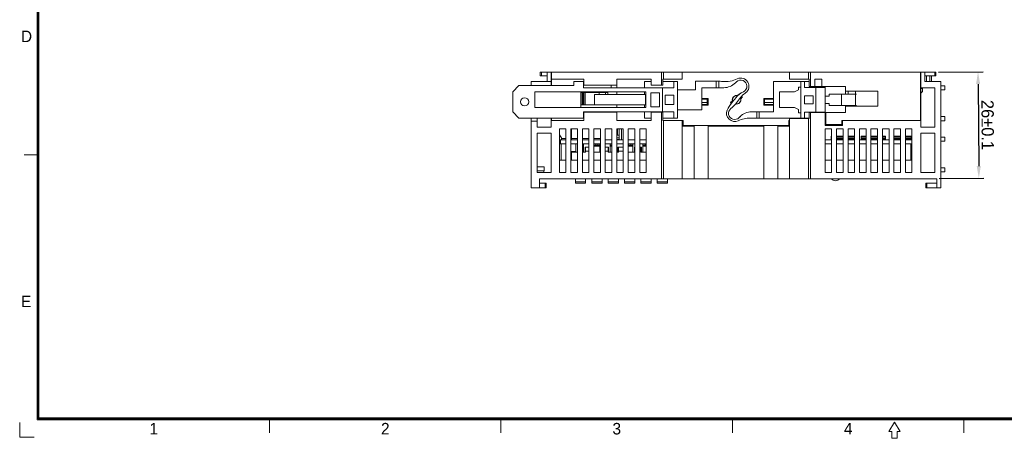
# Model space of a CAD drawing. Header units: inches. Extents: x 830 to 2908, y -1046 to 167.
# Tile 1 of 62: x 2481 to 2721, y -1046 to -944. Entities that reach past the tile are written whole.
import ezdxf
from ezdxf.enums import TextEntityAlignment as Align

# ---------------------------------------------------------------- set-up
doc = ezdxf.new("R2010")
doc.units = ezdxf.units.IN
doc.header["$LTSCALE"] = 23.1
doc.header["$MEASUREMENT"] = 0
doc.header["$PDSIZE"] = -5
doc.layers.get('0').update_dxf_attribs({"lineweight": 18})
doc.layers.get('Defpoints').update_dxf_attribs({"lineweight": 18})
for name, color, linetype, lineweight in [('1_12_1_1', 7, 'Continuous', 18), ('1_13_1_1', 7, 'Continuous', 18), ('1_14_1_1', 7, 'Continuous', 18), ('1_15_1_1', 7, 'Continuous', 18), ('1_27', 7, 'Continuous', 18), ('1_39', 7, 'Continuous', 18), ('1_41_1_1', 7, 'Continuous', 18), ('1_42_1_1', 7, 'Continuous', 18), ('1_43_1', 7, 'Continuous', 18), ('1_44_1_1', 7, 'Continuous', 18), ('1_50', 7, 'Continuous', 18), ('1_51', 7, 'Continuous', 18), ('1_52', 7, 'Continuous', 18), ('1_53', 7, 'Continuous', 18), ('1_54', 7, 'Continuous', 18), ('1_6', 7, 'Continuous', 18), ('细实线层', 7, 'Continuous', 18)]:
    doc.layers.add(name, color=color, linetype=linetype, lineweight=lineweight)
doc.styles.add('文字样式①', font='txt')
doc.styles.add('鸿蒙CAD', font='txt')
doc.dimstyles.new('标准样式（宋体）', dxfattribs={"dimtxt": 3, "dimasz": 3, "dimexe": 1.25, "dimexo": 0.625, "dimtad": 1, "dimtoh": 1, "dimdec": 8, "dimdsep": 46, "dimtxsty": '文字样式①', "dimcen": 0, "dimdle": 6, "dimadec": 0, "dimazin": 0, "dimtfac": 1, "dimtofl": 0, "dimtmove": 0, "dimatfit": 3, "dimfxl": 1, "dimtolj": 1, "dimarcsym": 0})

# ---------------------------------------------------------------- blocks, each defined once
blk = doc.blocks.new('*D20')
at = {"color": 0, "lineweight": -2, "transparency": 16777216}
for p, q in [((2705.26, -956.3), (2716.16, -956.22)), ((2714.93, -959.23), (2715.09, -979.23)), ((2705.46, -982.3), (2716.36, -982.22))]:
    blk.add_line(p, q, dxfattribs=at)
at = {"color": 0, "transparency": 16777216}
for points in [[(2715.43, -959.22), (2714.43, -959.23), (2714.91, -956.23)], [(2715.59, -979.22), (2714.59, -979.23), (2715.11, -982.23)]]:
    blk.add_solid(points, dxfattribs=at)
at = {"layer": 'Defpoints', "color": 0, "transparency": 16777216}
for p in [(2704.63, -956.31), (2704.83, -982.31), (2715.11, -982.23)]:
    blk.add_point(p, dxfattribs=at)
at = {"color": 0, "lineweight": 0, "transparency": 16777216, "insert": (2717.25, -969.21), "char_height": 3, "attachment_point": 5, "rotation": 270.4407, "style": '文字样式①'}
blk.add_mtext('\\A1;26{\\H1x;%%p0.1}', dxfattribs=at)
blk = doc.blocks.new('A3板框塑料')
at = {"layer": '细实线层'}
for p, q in [((1624.91, 326.84), (1624.91, 617.7)), ((1625.14, 327.06), (1625.14, 617.47)), ((1625.37, 327.29), (1625.37, 617.25)), ((1625.14, 391.47), (1621.75, 391.47)), ((2043.24, 327.06), (1625.14, 327.06)), ((2043.01, 327.29), (1625.37, 327.29)), ((1681.64, 327.06), (1681.64, 323.67)), ((1738.14, 327.06), (1738.14, 323.67)), ((1794.64, 327.06), (1794.64, 323.67)), ((1851.14, 327.06), (1851.14, 323.67)), ((1620.67, 322.6), (1620.67, 326.13)), ((2043.47, 326.84), (1624.91, 326.84)), ((1834.19, 326.27), (1832.83, 324.01)), ((1835.55, 324.01), (1834.19, 326.27)), ((1620.67, 322.6), (1624.21, 322.6)), ((1832.83, 324.01), (1833.51, 324.01)), ((1833.51, 324.01), (1833.51, 322.32)), ((1833.51, 322.32), (1834.87, 322.32)), ((1834.87, 324.01), (1835.55, 324.01)), ((1834.87, 322.32), (1834.87, 324.01))]:
    blk.add_line(p, q, dxfattribs=at)
at = {"layer": '细实线层', "style": '鸿蒙CAD'}
for s, p in [('D', (1620.97, 418.93)), ('E', (1620.97, 354.3)), ('1', (1652.36, 323.25)), ('2', (1708.86, 323.25)), ('3', (1765.36, 323.25)), ('4', (1821.86, 323.25))]:
    blk.add_text(s, height=2.82, dxfattribs=at).set_placement(p)
for tag, p in [('V1.0', (1626.88, 598.3)), ('XXXN', (1916.34, 330.82)), ('XXXN', (1933.47, 331.14)), ('XXXX', (1949.37, 331.32)), ('XXXX', (1966.38, 331.4))]:
    blk.add_attdef(tag, p, '', height=2.5, dxfattribs=at)
for tag, height, p in [('XXXE', 2.5, (1935.45, 353.21)), ('XXXC', 2.5, (1968.48, 353.21)), ('XXXA', 2.5, (2019.23, 353.21)), ('XXXG', 2.5, (1892.96, 346.21)), ('XXXD', 2.5, (1968.48, 346.21)), ('XXXB', 2.5, (2019.23, 346.21)), ('XXXK', 2, (1909.22, 345.18)), ('mm', 2.5, (1935.45, 346.21)), ('XXXM', 2.5, (1896.34, 329.33))]:
    blk.add_attdef(tag, text='', height=height, dxfattribs=at).set_placement(p, align=Align.CENTER)
blk.add_attdef('XXXJ', text='', height=2.5, dxfattribs=at).set_placement((1898.52, 340.23), align=Align.MIDDLE_RIGHT)

msp = doc.modelspace()

# ---------------------------------------------------------------- linework, layer by layer
at = {"color": 7, "linetype": 'Continuous', "lineweight": 0}
for p, q in [((2608.03, -957.21), (2608.03, -956.31)), ((2608.03, -956.31), (2704.63, -956.31)), ((2608.33, -956.31), (2608.33, -957.21)), ((2609.73, -956.31), (2609.73, -957.21)), ((2610.73, -956.31), (2610.73, -958.61)), ((2610.83, -959.61), (2610.83, -956.31)), ((2637.63, -959.51), (2637.63, -956.31)), ((2638.13, -958.01), (2638.13, -956.31)), ((2642.73, -958.01), (2642.73, -956.31)), ((2668.93, -958.01), (2668.93, -956.31)), ((2673.53, -958.01), (2673.53, -956.31)), ((2674.03, -956.31), (2674.03, -959.81)), ((2700.83, -956.31), (2700.83, -968.11)), ((2700.93, -969.71), (2700.93, -956.31)), ((2701.93, -958.61), (2701.93, -956.31)), ((2704.34, -957.21), (2704.34, -956.31)), ((2704.63, -956.31), (2704.63, -957.21)), ((2605.83, -958.61), (2605.83, -959.61)), ((2605.83, -958.61), (2610.73, -958.61)), ((2608.03, -957.21), (2609.73, -957.21)), ((2609.73, -958.61), (2609.73, -957.21)), ((2610.73, -958.61), (2610.73, -959.61)), ((2610.83, -958.01), (2618.73, -958.01)), ((2616.23, -958.61), (2616.23, -959.61)), ((2618.73, -958.61), (2616.23, -958.61)), ((2618.63, -958.61), (2618.63, -960.11)), ((2618.73, -958.01), (2618.73, -959.51)), ((2626.73, -960.11), (2626.73, -958.01)), ((2626.73, -958.01), (2635.13, -958.01)), ((2633.53, -958.61), (2633.53, -960.11)), ((2635.13, -958.61), (2633.53, -958.61)), ((2635.13, -959.51), (2635.13, -958.01)), ((2637.94, -958.01), (2637.94, -959.51)), ((2637.94, -958.01), (2642.73, -958.01)), ((2641.53, -958.61), (2637.94, -958.61)), ((2640.63, -958.61), (2640.63, -960.11)), ((2641.53, -967.51), (2641.53, -958.61)), ((2645.98, -960.61), (2645.98, -958.56)), ((2652, -958.56), (2645.98, -958.56)), ((2651.03, -958.56), (2651.03, -960.11)), ((2651.63, -960.11), (2651.63, -958.56)), ((2655.94, -958.69), (2655.7, -958.94)), ((2664.98, -958.61), (2664.98, -966.01)), ((2664.98, -958.61), (2673.7, -958.61)), ((2668.93, -958.01), (2673.7, -958.01)), ((2671.68, -967.51), (2671.68, -958.61)), ((2672.58, -960.06), (2672.58, -958.61)), ((2673.7, -958.01), (2673.7, -959.81)), ((2675.04, -958.01), (2676.78, -958.01)), ((2675.04, -959.81), (2675.04, -958.01)), ((2676.78, -958.01), (2676.78, -959.81)), ((2701.93, -957.21), (2704.63, -957.21)), ((2701.93, -958.61), (2705.83, -958.61)), ((2705.83, -958.61), (2705.83, -984.51)), ((2601.33, -961.11), (2602.83, -959.61)), ((2601.33, -961.11), (2601.33, -966.01)), ((2616.23, -959.61), (2602.83, -959.61)), ((2606.73, -964.96), (2606.73, -961.11)), ((2606.73, -961.11), (2633.83, -961.11)), ((2617.93, -961.11), (2617.93, -964.96)), ((2624.53, -961.31), (2617.93, -961.31)), ((2618.26, -961.31), (2618.26, -964.26)), ((2618.56, -961.31), (2618.56, -964.26)), ((2640.63, -960.11), (2618.63, -960.11)), ((2618.69, -961.31), (2618.69, -964.26)), ((2626.73, -959.51), (2618.73, -959.51)), ((2619.05, -961.31), (2619.05, -964.26)), ((2622.47, -961.31), (2622.47, -961.81)), ((2623.94, -961.31), (2623.94, -961.81)), ((2624.53, -961.31), (2624.53, -961.81)), ((2625.33, -960.11), (2625.33, -959.51)), ((2626.73, -961.11), (2626.73, -961.81)), ((2633.53, -961.81), (2633.53, -961.11)), ((2633.83, -961.11), (2633.83, -964.96)), ((2635.13, -959.51), (2637.94, -959.51)), ((2637.93, -960.11), (2637.93, -966.01)), ((2645.98, -960.61), (2641.53, -960.61)), ((2647.53, -965.51), (2647.53, -960.11)), ((2647.53, -960.11), (2652.87, -960.11)), ((2666.48, -961.16), (2670.08, -961.16)), ((2666.48, -964.96), (2666.48, -961.16)), ((2671.08, -960.66), (2670.08, -961.16)), ((2671.68, -960.01), (2671.08, -960.01)), ((2671.08, -960.01), (2671.08, -960.66)), ((2677.58, -960.06), (2672.58, -960.06)), ((2673.7, -959.81), (2682.53, -959.81)), ((2675.28, -966.06), (2675.28, -960.06)), ((2677.08, -959.81), (2677.08, -960.06)), ((2677.58, -969.31), (2677.58, -959.81)), ((2682.53, -961.66), (2682.53, -959.81)), ((2682.53, -960.96), (2690.43, -960.96)), ((2683.23, -960.96), (2683.23, -961.66)), ((2685.03, -960.96), (2685.03, -964.66)), ((2690.43, -960.96), (2690.43, -964.66)), ((2700.83, -960.81), (2700.93, -960.81)), ((2704.33, -960.11), (2700.93, -960.11)), ((2701.33, -960.31), (2700.93, -960.31)), ((2700.93, -961.41), (2701.33, -961.01)), ((2701.33, -961.01), (2701.33, -960.31)), ((2704.33, -969.71), (2704.33, -960.11)), ((2706.83, -959.66), (2705.83, -959.66)), ((2705.83, -960.66), (2706.83, -960.66)), ((2706.83, -959.66), (2706.83, -960.66)), ((2621.33, -964.26), (2621.33, -961.81)), ((2633.73, -961.81), (2621.33, -961.81)), ((2633.73, -964.26), (2633.73, -961.81)), ((2635.03, -961.36), (2635.03, -964.76)), ((2635.03, -961.36), (2637.13, -961.36)), ((2637.13, -961.36), (2637.13, -964.76)), ((2638.53, -961.91), (2638.53, -964.21)), ((2638.53, -961.91), (2640.63, -961.91)), ((2640.63, -961.91), (2640.63, -964.21)), ((2647.53, -962.71), (2649.03, -962.71)), ((2648.83, -962.91), (2647.53, -962.91)), ((2648.83, -963.71), (2647.53, -963.71)), ((2648.83, -964.41), (2648.83, -962.91)), ((2649.03, -962.71), (2649.03, -964.41)), ((2654.53, -963.73), (2654.96, -963.3)), ((2655.02, -962.8), (2654.99, -962.77)), ((2655.7, -962.06), (2655.72, -962.09)), ((2656.23, -962.04), (2656.66, -961.61)), ((2656.95, -963.32), (2656.98, -963.34)), ((2657.43, -962.38), (2657, -962.81)), ((2662.63, -962.71), (2664.98, -962.71)), ((2662.63, -964.41), (2662.63, -962.71)), ((2664.98, -962.91), (2662.83, -962.91)), ((2662.83, -962.91), (2662.83, -964.41)), ((2664.98, -963.71), (2662.83, -963.71)), ((2672.58, -962.06), (2674.68, -962.06)), ((2672.58, -964.06), (2672.58, -962.06)), ((2674.68, -964.06), (2674.68, -962.06)), ((2678.58, -962.16), (2677.58, -962.16)), ((2685.24, -961.66), (2678.58, -961.66)), ((2678.58, -961.66), (2678.58, -962.16)), ((2681.58, -964.46), (2681.58, -961.66)), ((2602.83, -967.51), (2601.33, -966.01)), ((2606.73, -964.96), (2633.83, -964.96)), ((2633.73, -964.26), (2617.93, -964.26)), ((2618.63, -966.01), (2618.63, -967.51)), ((2618.63, -966.01), (2640.63, -966.01)), ((2618.73, -966.11), (2618.73, -968.11)), ((2626.73, -966.11), (2618.73, -966.11)), ((2625.33, -966.11), (2625.33, -966.01)), ((2626.73, -964.26), (2626.73, -964.96)), ((2626.73, -968.11), (2626.73, -966.01)), ((2633.53, -964.96), (2633.53, -964.26)), ((2633.53, -966.01), (2633.53, -967.51)), ((2635.03, -964.76), (2637.13, -964.76)), ((2635.13, -966.11), (2635.13, -968.11)), ((2635.13, -966.11), (2637.94, -966.11)), ((2637.63, -982.31), (2637.63, -966.11)), ((2637.94, -968.11), (2637.94, -966.11)), ((2640.63, -964.21), (2638.53, -964.21)), ((2640.63, -966.01), (2640.63, -967.51)), ((2641.53, -965.51), (2647.53, -965.51)), ((2647.53, -964.21), (2648.83, -964.21)), ((2649.03, -964.41), (2647.53, -964.41)), ((2656.27, -964.05), (2656.24, -964.02)), ((2659.64, -966.01), (2664.98, -966.01)), ((2660.88, -966.01), (2660.88, -967.51)), ((2661.48, -967.51), (2661.48, -966.01)), ((2664.98, -964.41), (2662.63, -964.41)), ((2662.83, -964.21), (2664.98, -964.21)), ((2670.08, -964.96), (2666.48, -964.96)), ((2670.08, -964.96), (2671.08, -965.46)), ((2671.08, -965.46), (2671.08, -966.21)), ((2674.68, -964.06), (2672.58, -964.06)), ((2672.58, -966.06), (2677.58, -966.06)), ((2672.58, -967.51), (2672.58, -966.06)), ((2677.08, -966.06), (2677.08, -966.16)), ((2677.58, -963.96), (2678.58, -963.96)), ((2678.58, -963.96), (2678.58, -964.46)), ((2678.58, -964.46), (2685.24, -964.46)), ((2682.53, -966.16), (2682.53, -964.46)), ((2690.43, -964.66), (2682.53, -964.66)), ((2683.23, -964.46), (2683.23, -964.66)), ((2602.83, -967.51), (2618.73, -967.51)), ((2605.83, -984.51), (2605.83, -967.51)), ((2605.83, -968.31), (2607.33, -968.31)), ((2607.33, -969.71), (2607.33, -967.51)), ((2610.73, -969.71), (2610.73, -967.51)), ((2618.73, -968.11), (2610.73, -968.11)), ((2610.83, -968.11), (2610.83, -967.51)), ((2635.13, -968.11), (2626.73, -968.11)), ((2635.13, -967.51), (2633.53, -967.51)), ((2637.94, -967.51), (2641.53, -967.51)), ((2637.94, -968.11), (2642.93, -968.11)), ((2638.13, -982.31), (2638.13, -968.11)), ((2642.73, -982.31), (2642.73, -968.11)), ((2642.93, -969.31), (2642.93, -968.11)), ((2656.57, -967.42), (2656.81, -967.18)), ((2659.33, -967.51), (2673.7, -967.51)), ((2668.73, -968.11), (2668.93, -968.11)), ((2668.73, -969.31), (2668.73, -968.11)), ((2668.93, -967.61), (2673.7, -967.61)), ((2668.93, -982.31), (2668.93, -967.61)), ((2671.08, -966.21), (2671.68, -966.21)), ((2673.53, -982.31), (2673.53, -967.61)), ((2673.7, -966.16), (2677.58, -966.16)), ((2673.7, -967.61), (2673.7, -966.16)), ((2674.03, -982.31), (2674.03, -966.16)), ((2677.58, -968.11), (2677.78, -968.11)), ((2677.78, -966.16), (2682.53, -966.16)), ((2677.78, -966.16), (2677.78, -969.11)), ((2681.63, -968.11), (2700.93, -968.11)), ((2681.63, -969.11), (2681.63, -968.11)), ((2681.83, -968.11), (2681.83, -969.31)), ((2706.83, -967.16), (2705.83, -967.16)), ((2705.83, -968.16), (2706.83, -968.16)), ((2706.83, -967.16), (2706.83, -968.16)), ((2610.73, -969.71), (2607.33, -969.71)), ((2612.73, -970.11), (2612.73, -980.81)), ((2614.33, -970.11), (2612.73, -970.11)), ((2614.33, -980.81), (2614.33, -970.11)), ((2615.53, -970.11), (2615.53, -980.81)), ((2617.13, -970.11), (2615.53, -970.11)), ((2615.68, -970.11), (2615.68, -972.81)), ((2617.13, -980.81), (2617.13, -970.11)), ((2618.33, -970.11), (2618.33, -980.81)), ((2619.93, -970.11), (2618.33, -970.11)), ((2619.93, -980.81), (2619.93, -970.11)), ((2621.13, -970.11), (2621.13, -980.81)), ((2622.73, -970.11), (2621.13, -970.11)), ((2622.73, -980.81), (2622.73, -970.11)), ((2623.93, -970.11), (2623.93, -980.81)), ((2625.53, -970.11), (2623.93, -970.11)), ((2625.53, -980.81), (2625.53, -970.11)), ((2626.73, -970.11), (2626.73, -980.81)), ((2628.33, -970.11), (2626.73, -970.11)), ((2626.94, -971.71), (2626.94, -970.11)), ((2627.35, -972.81), (2627.35, -970.11)), ((2627.87, -972.81), (2627.87, -970.11)), ((2628.33, -980.81), (2628.33, -970.11)), ((2629.53, -970.11), (2629.53, -980.81)), ((2631.13, -970.11), (2629.53, -970.11)), ((2631.13, -980.81), (2631.13, -970.11)), ((2632.33, -970.11), (2632.33, -980.81)), ((2633.93, -970.11), (2632.33, -970.11)), ((2633.93, -980.81), (2633.93, -970.11)), ((2645.63, -969.51), (2642.73, -969.51)), ((2668.73, -969.31), (2642.93, -969.31)), ((2645.63, -982.31), (2645.63, -969.51)), ((2649.03, -982.31), (2649.03, -969.51)), ((2649.03, -969.51), (2662.63, -969.51)), ((2662.63, -982.31), (2662.63, -969.51)), ((2668.93, -969.51), (2666.03, -969.51)), ((2666.03, -969.51), (2666.03, -982.31)), ((2677.58, -969.31), (2681.83, -969.31)), ((2679.18, -970.11), (2677.58, -970.11)), ((2677.58, -970.11), (2677.58, -980.81)), ((2677.78, -969.11), (2681.63, -969.11)), ((2679.18, -980.81), (2679.18, -970.11)), ((2681.98, -970.11), (2680.38, -970.11)), ((2680.38, -970.11), (2680.38, -980.81)), ((2681.98, -980.81), (2681.98, -970.11)), ((2684.78, -970.11), (2683.18, -970.11)), ((2683.18, -970.11), (2683.18, -980.81)), ((2684.78, -980.81), (2684.78, -970.11)), ((2687.58, -970.11), (2685.98, -970.11)), ((2685.98, -970.11), (2685.98, -980.81)), ((2687.58, -980.81), (2687.58, -970.11)), ((2690.38, -970.11), (2688.78, -970.11)), ((2688.78, -970.11), (2688.78, -980.81)), ((2690.38, -980.81), (2690.38, -970.11)), ((2693.18, -970.11), (2691.58, -970.11)), ((2691.58, -970.11), (2691.58, -980.81)), ((2693.18, -980.81), (2693.18, -970.11)), ((2695.98, -970.11), (2694.38, -970.11)), ((2694.38, -970.11), (2694.38, -980.81)), ((2695.98, -980.81), (2695.98, -970.11)), ((2698.78, -970.11), (2697.18, -970.11)), ((2697.18, -970.11), (2697.18, -980.81)), ((2698.78, -980.81), (2698.78, -970.11)), ((2700.93, -969.71), (2704.33, -969.71)), ((2607.33, -980.81), (2607.33, -971.21)), ((2607.33, -971.21), (2610.73, -971.21)), ((2610.73, -971.21), (2610.73, -980.81)), ((2612.73, -971.64), (2613.23, -972.31)), ((2612.73, -972.81), (2614.33, -972.81)), ((2613.03, -972.81), (2613.03, -973.81)), ((2613.23, -972.31), (2613.23, -972.81)), ((2613.23, -972.48), (2614.33, -972.48)), ((2617.13, -972.81), (2615.53, -972.81)), ((2615.68, -972.48), (2617.13, -972.48)), ((2618.33, -972.48), (2619.93, -972.48)), ((2619.93, -972.81), (2618.33, -972.81)), ((2621.13, -972.48), (2622.73, -972.48)), ((2622.73, -972.81), (2621.13, -972.81)), ((2625.53, -972.81), (2623.93, -972.81)), ((2627.35, -972.31), (2626.73, -972.31)), ((2626.73, -972.71), (2627.35, -972.71)), ((2628.33, -972.81), (2626.73, -972.81)), ((2626.94, -971.71), (2627.35, -971.71)), ((2627.05, -972.81), (2627.05, -972.71)), ((2631.13, -972.81), (2629.53, -972.81)), ((2633.93, -972.81), (2632.33, -972.81)), ((2677.63, -971.91), (2677.58, -971.91)), ((2679.18, -972.81), (2677.58, -972.81)), ((2677.63, -971.91), (2677.63, -972.81)), ((2679.18, -971.91), (2679.06, -971.91)), ((2679.06, -972.81), (2679.06, -971.91)), ((2681.98, -971.91), (2680.38, -971.91)), ((2681.98, -972.81), (2680.38, -972.81)), ((2684.78, -971.91), (2683.18, -971.91)), ((2684.78, -972.81), (2683.18, -972.81)), ((2687.58, -972.81), (2685.98, -972.81)), ((2687.58, -971.91), (2686.39, -971.91)), ((2686.39, -972.81), (2686.39, -971.91)), ((2690.38, -971.91), (2688.78, -971.91)), ((2690.38, -972.81), (2688.78, -972.81)), ((2692.29, -971.91), (2691.58, -971.91)), ((2693.18, -972.81), (2691.58, -972.81)), ((2692.29, -971.91), (2692.29, -972.81)), ((2695.98, -971.91), (2694.38, -971.91)), ((2695.98, -972.81), (2694.38, -972.81)), ((2698.78, -971.91), (2697.18, -971.91)), ((2698.78, -972.81), (2697.18, -972.81)), ((2698.63, -972.31), (2698.78, -972.11)), ((2698.63, -972.81), (2698.63, -972.31)), ((2704.33, -971.21), (2700.93, -971.21)), ((2700.93, -980.81), (2700.93, -971.21)), ((2704.33, -980.81), (2704.33, -971.21)), ((2706.83, -972.16), (2705.83, -972.16)), ((2705.83, -973.16), (2706.83, -973.16)), ((2706.83, -972.16), (2706.83, -973.16)), ((2614.33, -973.81), (2612.73, -973.81)), ((2613.18, -977.81), (2613.18, -973.81)), ((2617.13, -973.81), (2615.53, -973.81)), ((2619.93, -973.81), (2618.33, -973.81)), ((2622.73, -973.81), (2621.13, -973.81)), ((2625.53, -973.81), (2623.93, -973.81)), ((2628.33, -973.81), (2626.73, -973.81)), ((2631.13, -973.81), (2629.53, -973.81)), ((2633.93, -973.81), (2632.33, -973.81)), ((2679.18, -973.81), (2677.58, -973.81)), ((2681.98, -973.81), (2680.38, -973.81)), ((2684.78, -973.81), (2683.18, -973.81)), ((2687.58, -973.81), (2685.98, -973.81)), ((2690.38, -973.81), (2688.78, -973.81)), ((2693.18, -973.81), (2691.58, -973.81)), ((2695.98, -973.81), (2694.38, -973.81)), ((2698.78, -973.81), (2697.18, -973.81)), ((2698.48, -973.81), (2698.48, -977.81)), ((2612.73, -977.81), (2614.33, -977.81)), ((2615.53, -977.81), (2617.13, -977.81)), ((2618.33, -977.81), (2619.93, -977.81)), ((2621.13, -977.81), (2622.73, -977.81)), ((2623.93, -977.81), (2625.53, -977.81)), ((2626.73, -977.81), (2628.33, -977.81)), ((2629.53, -977.81), (2631.13, -977.81)), ((2632.33, -977.81), (2633.93, -977.81)), ((2677.58, -977.81), (2679.18, -977.81)), ((2680.38, -977.81), (2681.98, -977.81)), ((2683.18, -977.81), (2684.78, -977.81)), ((2685.98, -977.81), (2687.58, -977.81)), ((2688.78, -977.81), (2690.38, -977.81)), ((2691.58, -977.81), (2693.18, -977.81)), ((2694.38, -977.81), (2695.98, -977.81)), ((2697.18, -977.81), (2698.78, -977.81)), ((2609.03, -979.41), (2607.33, -979.41)), ((2607.33, -980.41), (2609.03, -980.41)), ((2608.93, -980.41), (2608.93, -980.81)), ((2609.03, -979.41), (2609.03, -980.41)), ((2706.83, -979.66), (2705.83, -979.66)), ((2706.83, -979.66), (2706.83, -980.66)), ((2607.33, -980.81), (2610.73, -980.81)), ((2607.83, -982.31), (2607.83, -984.51)), ((2607.83, -982.31), (2704.83, -982.31)), ((2612.73, -980.81), (2614.33, -980.81)), ((2615.53, -980.81), (2617.13, -980.81)), ((2618.33, -980.81), (2619.93, -980.81)), ((2621.13, -980.81), (2622.73, -980.81)), ((2623.93, -980.81), (2625.53, -980.81)), ((2626.73, -980.81), (2628.33, -980.81)), ((2629.53, -980.81), (2631.13, -980.81)), ((2632.33, -980.81), (2633.93, -980.81)), ((2677.58, -980.81), (2679.18, -980.81)), ((2680.38, -980.81), (2681.98, -980.81)), ((2683.18, -980.81), (2684.78, -980.81)), ((2685.98, -980.81), (2687.58, -980.81)), ((2688.78, -980.81), (2690.38, -980.81)), ((2691.58, -980.81), (2693.18, -980.81)), ((2694.38, -980.81), (2695.98, -980.81)), ((2697.18, -980.81), (2698.78, -980.81)), ((2700.93, -980.81), (2704.33, -980.81)), ((2704.83, -984.51), (2704.83, -982.31)), ((2705.83, -980.66), (2706.83, -980.66)), ((2605.83, -984.51), (2609.53, -984.51)), ((2609.53, -983.41), (2607.83, -983.41)), ((2609.24, -984.51), (2609.24, -983.41)), ((2609.53, -983.41), (2609.53, -984.51)), ((2704.83, -983.41), (2702.13, -983.41)), ((2702.13, -984.51), (2702.13, -983.41)), ((2702.13, -984.51), (2705.83, -984.51)), ((2702.42, -983.41), (2702.42, -984.51))]:
    msp.add_line(p, q, dxfattribs=at)
msp.add_circle((2604.23, -963.56), 1, dxfattribs=at)
for centre, radius, start, end in [((2652, -965.56), 7, 85.1562, 90), ((2653.18, -951.61), 7, 265.1562, 295.1203), ((2657, -959.76), 1.5, 294.6415, 134.8745), ((2657, -959.76), 2, 305.5982, 115.1203), ((2652.87, -956.11), 4, 270, 315), ((2659.71, -965.66), 5, 114.6415, 142.0427), ((2655.98, -963.06), 1.6, 204.8945, 215.1538), ((2648.32, -957.38), 10, 308.6816, 326.7172), ((2576.92, -901.08), 100, 321.1595, 322.0427), ((2655.98, -963.06), 1.05, 76.5881, 193.4119), ((2655.98, -963.06), 1, 76.2464, 204.5362), ((2655.98, -963.06), 1.05, 256.5881, 13.4119), ((2655.98, -963.06), 1, 258.5005, 27.3422), ((2655.98, -963.06), 1.6, 61.4353, 65.1055), ((2660.86, -965.61), 5, 128.7275, 146.7172), ((2655.98, -963.06), 1.6, 24.8945, 35.6105), ((2663.99, -969.51), 10, 125.5982, 128.7275), ((2655.51, -966.36), 2, 157.2793, 295.1209), ((2662.6, -970.07), 10, 141.1595, 153.3703), ((2655.51, -966.36), 1.5, 128.6816, 314.8745), ((2659.64, -970.01), 4, 90, 135), ((2659.33, -974.51), 7, 90, 115.1209), ((2617.53, -981.56), 1.25, 216.8699, 223.2972), ((2680.13, -981.56), 1.25, 216.8699, 323.1301)]:
    msp.add_arc(centre, radius, start, end, dxfattribs=at)
at = {"layer": '1_12_1_1', "color": 7, "linetype": 'Continuous', "lineweight": 0}
for p, q in [((2629.53, -974.11), (2630.63, -974.11)), ((2630.63, -974.36), (2629.53, -974.36)), ((2629.63, -974.11), (2629.63, -973.81)), ((2630.13, -973.81), (2630.13, -974.11)), ((2630.63, -975.81), (2630.63, -973.81)), ((2628.63, -982.31), (2628.63, -983.36)), ((2631.13, -983.36), (2631.13, -982.31)), ((2628.63, -983.08), (2631.13, -983.08)), ((2628.63, -983.36), (2631.13, -983.36))]:
    msp.add_line(p, q, dxfattribs=at)
at = {"layer": '1_13_1_1', "color": 7, "linetype": 'Continuous', "lineweight": 0}
for p, q in [((2636.63, -982.31), (2636.63, -983.36)), ((2639.13, -983.36), (2639.13, -982.31)), ((2636.63, -983.08), (2639.13, -983.08)), ((2636.63, -983.36), (2639.13, -983.36))]:
    msp.add_line(p, q, dxfattribs=at)
at = {"layer": '1_14_1_1', "color": 7, "linetype": 'Continuous', "lineweight": 0}
for p, q in [((2618.63, -974.11), (2618.33, -974.11)), ((2618.63, -974.36), (2618.33, -974.36)), ((2618.63, -975.81), (2618.63, -973.81)), ((2616.63, -982.31), (2616.63, -983.36)), ((2619.13, -983.36), (2619.13, -982.31)), ((2616.63, -983.08), (2619.13, -983.08)), ((2616.63, -983.36), (2619.13, -983.36))]:
    msp.add_line(p, q, dxfattribs=at)
at = {"layer": '1_15_1_1', "color": 7, "linetype": 'Continuous', "lineweight": 0}
for p, q in [((2615.58, -975.71), (2615.58, -977.81)), ((2616.73, -975.71), (2615.58, -975.71)), ((2616.73, -975.71), (2616.73, -973.81)), ((2619.03, -975.81), (2619.03, -974.61)), ((2619.03, -974.61), (2619.13, -974.61)), ((2624.63, -974.61), (2624.73, -974.61)), ((2624.73, -974.61), (2624.73, -975.81)), ((2627.03, -974.61), (2627.03, -975.81)), ((2627.03, -974.61), (2627.13, -974.61)), ((2631.03, -974.61), (2631.03, -975.81)), ((2631.03, -974.61), (2631.13, -974.61)), ((2632.63, -974.61), (2632.73, -974.61)), ((2632.73, -974.61), (2632.73, -975.81))]:
    msp.add_line(p, q, dxfattribs=at)
at = {"layer": '1_27', "color": 7, "linetype": 'Continuous', "lineweight": 0}
for p, q in [((2677.58, -972.21), (2677.63, -972.21)), ((2677.58, -972.51), (2677.63, -972.51)), ((2677.58, -972.6), (2677.63, -972.6)), ((2679.06, -972.21), (2679.18, -972.21)), ((2679.06, -972.51), (2679.18, -972.51)), ((2679.06, -972.6), (2679.18, -972.6)), ((2680.38, -972.21), (2681.98, -972.21)), ((2680.38, -972.51), (2681.98, -972.51)), ((2680.38, -972.53), (2681.18, -972.53)), ((2681.18, -972.53), (2681.18, -972.81)), ((2681.18, -972.6), (2681.98, -972.6)), ((2683.18, -972.21), (2684.78, -972.21)), ((2683.18, -972.51), (2684.78, -972.51)), ((2683.18, -972.53), (2684.29, -972.53)), ((2684.29, -972.53), (2684.29, -972.81)), ((2684.29, -972.6), (2684.78, -972.6)), ((2686.39, -972.21), (2687.58, -972.21)), ((2686.39, -972.51), (2687.58, -972.51)), ((2686.39, -972.6), (2687.09, -972.6)), ((2687.09, -972.53), (2687.58, -972.53)), ((2687.09, -972.81), (2687.09, -972.53)), ((2688.78, -972.21), (2690.38, -972.21)), ((2688.78, -972.51), (2690.38, -972.51)), ((2688.78, -972.6), (2690.2, -972.6)), ((2690.2, -972.53), (2690.38, -972.53)), ((2690.2, -972.81), (2690.2, -972.53)), ((2691.58, -972.21), (2692.29, -972.21)), ((2691.58, -972.51), (2692.29, -972.51)), ((2691.58, -972.53), (2691.62, -972.53)), ((2691.62, -972.53), (2691.62, -972.81)), ((2691.62, -972.6), (2692.29, -972.6)), ((2694.38, -972.21), (2695.98, -972.21)), ((2694.38, -972.51), (2695.98, -972.51)), ((2694.38, -972.53), (2695.79, -972.53)), ((2695.79, -972.53), (2695.79, -972.81)), ((2695.79, -972.6), (2695.98, -972.6)), ((2697.18, -972.21), (2698.71, -972.21)), ((2697.18, -972.51), (2698.63, -972.51)), ((2697.18, -972.6), (2697.48, -972.6)), ((2697.48, -972.53), (2698.63, -972.53)), ((2697.48, -972.81), (2697.48, -972.53))]:
    msp.add_line(p, q, dxfattribs=at)
at = {"layer": '1_39', "color": 7, "linetype": 'Continuous', "lineweight": 0}
for p, q in [((2683.18, -972.67), (2684.02, -972.67)), ((2684.02, -972.81), (2684.02, -972.53))]:
    msp.add_line(p, q, dxfattribs=at)
at = {"layer": '1_41_1_1', "color": 7, "linetype": 'Continuous', "lineweight": 0}
for p, q in [((2619.13, -974.61), (2619.13, -975.81)), ((2619.13, -974.61), (2619.93, -974.61)), ((2619.93, -975.61), (2619.13, -975.61)), ((2623.93, -974.61), (2624.63, -974.61)), ((2624.63, -975.61), (2623.93, -975.61)), ((2624.63, -975.81), (2624.63, -974.61)), ((2627.13, -975.81), (2627.13, -974.61)), ((2627.13, -974.61), (2628.33, -974.61)), ((2628.33, -975.61), (2627.13, -975.61)), ((2632.33, -974.61), (2632.63, -974.61)), ((2632.63, -975.61), (2632.33, -975.61)), ((2632.63, -975.81), (2632.63, -974.61)), ((2615.68, -977.81), (2615.68, -975.81)), ((2615.68, -975.81), (2617.13, -975.81)), ((2618.33, -975.81), (2619.13, -975.81)), ((2621.13, -975.81), (2622.73, -975.81)), ((2624.63, -975.81), (2625.53, -975.81)), ((2626.73, -975.81), (2627.13, -975.81)), ((2629.53, -975.81), (2631.13, -975.81)), ((2632.63, -975.81), (2633.93, -975.81))]:
    msp.add_line(p, q, dxfattribs=at)
at = {"layer": '1_42_1_1', "color": 7, "linetype": 'Continuous', "lineweight": 0}
for p, q in [((2625.13, -975.81), (2625.13, -973.81)), ((2625.53, -974.11), (2625.13, -974.11)), ((2625.53, -974.36), (2625.13, -974.36)), ((2624.63, -982.31), (2624.63, -983.36)), ((2627.13, -983.36), (2627.13, -982.31)), ((2624.63, -983.08), (2627.13, -983.08)), ((2624.63, -983.36), (2627.13, -983.36))]:
    msp.add_line(p, q, dxfattribs=at)
at = {"layer": '1_43_1', "color": 7, "linetype": 'Continuous', "lineweight": 0}
for p, q in [((2633.13, -975.81), (2633.13, -973.81)), ((2633.13, -974.11), (2633.93, -974.11)), ((2633.93, -974.36), (2633.13, -974.36)), ((2633.63, -974.11), (2633.63, -973.81)), ((2632.63, -982.31), (2632.63, -983.36)), ((2635.13, -983.36), (2635.13, -982.31)), ((2632.63, -983.08), (2635.13, -983.08)), ((2632.63, -983.36), (2635.13, -983.36))]:
    msp.add_line(p, q, dxfattribs=at)
at = {"layer": '1_44_1_1', "color": 7, "linetype": 'Continuous', "lineweight": 0}
for p, q in [((2621.13, -974.11), (2622.63, -974.11)), ((2622.63, -974.36), (2621.13, -974.36)), ((2621.63, -974.11), (2621.63, -973.81)), ((2622.13, -973.81), (2622.13, -974.11)), ((2622.63, -975.81), (2622.63, -973.81)), ((2620.63, -982.31), (2620.63, -983.36)), ((2623.13, -983.36), (2623.13, -982.31)), ((2620.63, -983.08), (2623.13, -983.08)), ((2620.63, -983.36), (2623.13, -983.36))]:
    msp.add_line(p, q, dxfattribs=at)
at = {"layer": '1_50', "color": 7, "linetype": 'Continuous', "lineweight": 0}
for p, q in [((2680.38, -972.67), (2681.12, -972.67)), ((2681.12, -972.81), (2681.12, -972.53))]:
    msp.add_line(p, q, dxfattribs=at)
at = {"layer": '1_51', "color": 7, "linetype": 'Continuous', "lineweight": 0}
for p, q in [((2694.68, -972.53), (2694.68, -972.81)), ((2694.68, -972.67), (2695.78, -972.67)), ((2695.78, -972.81), (2695.78, -972.53))]:
    msp.add_line(p, q, dxfattribs=at)
at = {"layer": '1_52', "color": 7, "linetype": 'Continuous', "lineweight": 0}
for p, q in [((2697.58, -972.53), (2697.58, -972.81)), ((2697.58, -972.67), (2698.63, -972.67))]:
    msp.add_line(p, q, dxfattribs=at)
at = {"layer": '1_53', "color": 7, "linetype": 'Continuous', "lineweight": 0}
for p, q in [((2687.35, -972.53), (2687.35, -972.81)), ((2687.35, -972.67), (2687.58, -972.67))]:
    msp.add_line(p, q, dxfattribs=at)
at = {"layer": '1_54', "color": 7, "linetype": 'Continuous', "lineweight": 0}
for p, q in [((2690.25, -972.53), (2690.25, -972.81)), ((2690.25, -972.67), (2690.38, -972.67))]:
    msp.add_line(p, q, dxfattribs=at)
at = {"layer": '1_6', "color": 7, "linetype": 'Continuous', "lineweight": 0}
for p, q in [((2702.36, -957.21), (2702.36, -958.61)), ((2703.12, -958.61), (2703.12, -957.21)), ((2703.56, -957.21), (2703.56, -958.61)), ((2684.07, -972.81), (2684.07, -972.53)), ((2687.27, -972.81), (2687.27, -972.53)), ((2694.6, -972.81), (2694.6, -972.53))]:
    msp.add_line(p, q, dxfattribs=at)

# ---------------------------------------------------------------- block references
msp.add_blockref('A3板框塑料', (860.32, -1367.94))

# ---------------------------------------------------------------- dimensions: what is measured, and where the dimension line sits
at = {"color": 142, "lineweight": 0}
dim = msp.add_aligned_dim(p1=(2704.63, -956.31), p2=(2704.83, -982.31), distance=10.28, text='<>{\\H1x;%%p0.1}', dimstyle='标准样式（宋体）', override={"dimdec": 1, "dimarcsym": 1}, dxfattribs=at)
dim.commit()
dim.dimension.update_dxf_attribs({"geometry": '*D20', "text_midpoint": (2717.25, -969.21)})

doc.saveas('drawing.dxf')
